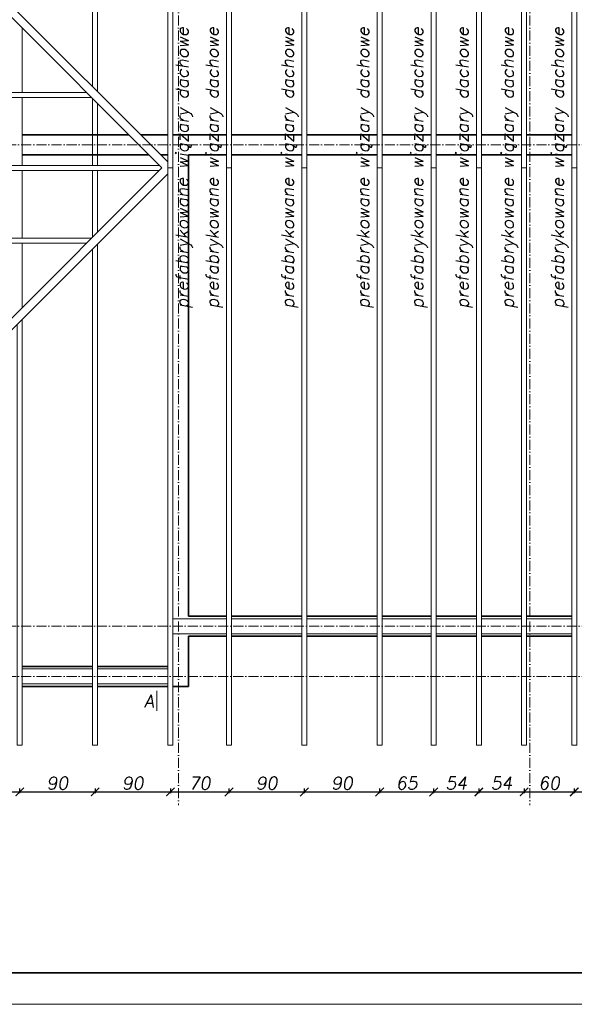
# Model space of a CAD drawing. Header units: millimetres. Extents: x 300938 to 312016, y 11971 to 20881.
# Tile 2 of 239: x 301838 to 302501, y 11971 to 13147. Entities that reach past the tile are written whole.
import ezdxf

# ---------------------------------------------------------------- set-up
doc = ezdxf.new("R2010")
doc.units = ezdxf.units.MM
doc.linetypes.add('ACAD_ISO10W100', pattern=[18, 12, -3, 0, -3])
for name, color, linetype, lineweight in [('konstrukcja', 3, 'Continuous', 35), ('konstrukcja wymiary', 1, 'Continuous', 13), ('linie widok', 2, 'Continuous', 18), ('opisy', 2, 'Continuous', 18), ('osie', 5, 'ACAD_ISO10W100', 13)]:
    doc.layers.add(name, color=color, linetype=linetype, lineweight=lineweight)
doc.styles.add('KONSTRUKCJA', font='romand.shx', dxfattribs={"oblique": 10})
doc.styles.get("Standard").update_dxf_attribs({"font": 'romand.shx', "oblique": 10})
doc.dimstyles.new('175', dxfattribs={"dimtxt": 15, "dimasz": 10, "dimexe": 1.25, "dimexo": 0.625, "dimgap": 3, "dimtad": 1, "dimdec": 0, "dimrnd": 0.5, "dimtxsty": 'KONSTRUKCJA', "dimblk": 'ARCHTICK', "dimcen": 2.5, "dimadec": 0, "dimazin": 0, "dimtfac": 1, "dimtdec": 0, "dimtix": 1, "dimtmove": 0, "dimatfit": 3, "dimfxl": 4, "dimfxlon": 1, "dimarcsym": 0})

# ---------------------------------------------------------------- blocks, each defined once
blk = doc.blocks.new('_ArchTick')
at = {"color": 0, "linetype": 'ByBlock', "lineweight": 13, "const_width": 0.15}
blk.add_lwpolyline([(-0.5, -0.5), (0.5, 0.5)], dxfattribs=at)
blk = doc.blocks.new('*D291')
at = {"layer": 'Defpoints', "color": 0, "transparency": 16777216}
for p in [(301748.1, 12274.2), (301838.1, 12274.2), (301838.1, 12224.2)]:
    blk.add_point(p, dxfattribs=at)
at = {"layer": 'konstrukcja wymiary', "color": 0, "lineweight": -2, "transparency": 16777216}
for p, q in [((301748.1, 12228.2), (301748.1, 12222.9)), ((301748.1, 12224.2), (301838.1, 12224.2)), ((301838.1, 12228.2), (301838.1, 12222.9))]:
    blk.add_line(p, q, dxfattribs=at)
at = {"layer": 'konstrukcja wymiary', "color": 0, "lineweight": -2, "transparency": 16777216, "xscale": 10, "yscale": 10, "zscale": 10, "rotation": 180}
blk.add_blockref('_ArchTick', (301748.1, 12224.2), dxfattribs=at)
at = {"layer": 'konstrukcja wymiary', "color": 0, "lineweight": -2, "transparency": 16777216, "xscale": 10, "yscale": 10, "zscale": 10}
blk.add_blockref('_ArchTick', (301838.1, 12224.2), dxfattribs=at)
at = {"layer": 'konstrukcja wymiary', "color": 0, "transparency": 16777216, "insert": (301793.1, 12234.7), "char_height": 15, "attachment_point": 5, "style": 'KONSTRUKCJA'}
blk.add_mtext('90', dxfattribs=at)
blk = doc.blocks.new('*D292')
at = {"layer": 'Defpoints', "color": 0, "transparency": 16777216}
for p in [(301838.1, 12274.2), (301928.1, 12274.2), (301928.1, 12224.2)]:
    blk.add_point(p, dxfattribs=at)
at = {"layer": 'konstrukcja wymiary', "color": 0, "lineweight": -2, "transparency": 16777216}
for p, q in [((301838.1, 12228.2), (301838.1, 12222.9)), ((301838.1, 12224.2), (301928.1, 12224.2)), ((301928.1, 12228.2), (301928.1, 12222.9))]:
    blk.add_line(p, q, dxfattribs=at)
at = {"layer": 'konstrukcja wymiary', "color": 0, "lineweight": -2, "transparency": 16777216, "xscale": 10, "yscale": 10, "zscale": 10, "rotation": 180}
blk.add_blockref('_ArchTick', (301838.1, 12224.2), dxfattribs=at)
at = {"layer": 'konstrukcja wymiary', "color": 0, "lineweight": -2, "transparency": 16777216, "xscale": 10, "yscale": 10, "zscale": 10}
blk.add_blockref('_ArchTick', (301928.1, 12224.2), dxfattribs=at)
at = {"layer": 'konstrukcja wymiary', "color": 0, "transparency": 16777216, "insert": (301883.1, 12234.7), "char_height": 15, "attachment_point": 5, "style": 'KONSTRUKCJA'}
blk.add_mtext('90', dxfattribs=at)
blk = doc.blocks.new('*D293')
at = {"layer": 'Defpoints', "color": 0, "transparency": 16777216}
for p in [(301928.1, 12274.2), (302018.1, 12274.2), (302018.1, 12224.2)]:
    blk.add_point(p, dxfattribs=at)
at = {"layer": 'konstrukcja wymiary', "color": 0, "lineweight": -2, "transparency": 16777216}
for p, q in [((301928.1, 12228.2), (301928.1, 12222.9)), ((301928.1, 12224.2), (302018.1, 12224.2)), ((302018.1, 12228.2), (302018.1, 12222.9))]:
    blk.add_line(p, q, dxfattribs=at)
at = {"layer": 'konstrukcja wymiary', "color": 0, "lineweight": -2, "transparency": 16777216, "xscale": 10, "yscale": 10, "zscale": 10, "rotation": 180}
blk.add_blockref('_ArchTick', (301928.1, 12224.2), dxfattribs=at)
at = {"layer": 'konstrukcja wymiary', "color": 0, "lineweight": -2, "transparency": 16777216, "xscale": 10, "yscale": 10, "zscale": 10}
blk.add_blockref('_ArchTick', (302018.1, 12224.2), dxfattribs=at)
at = {"layer": 'konstrukcja wymiary', "color": 0, "transparency": 16777216, "insert": (301973.1, 12234.7), "char_height": 15, "attachment_point": 5, "style": 'KONSTRUKCJA'}
blk.add_mtext('90', dxfattribs=at)
blk = doc.blocks.new('*D294')
at = {"layer": 'Defpoints', "color": 0, "transparency": 16777216}
for p in [(302018.1, 12274.2), (302088.1, 12274.2), (302088.1, 12224.2)]:
    blk.add_point(p, dxfattribs=at)
at = {"layer": 'konstrukcja wymiary', "color": 0, "lineweight": -2, "transparency": 16777216}
for p, q in [((302018.1, 12228.2), (302018.1, 12222.9)), ((302018.1, 12224.2), (302088.1, 12224.2)), ((302088.1, 12228.2), (302088.1, 12222.9))]:
    blk.add_line(p, q, dxfattribs=at)
at = {"layer": 'konstrukcja wymiary', "color": 0, "lineweight": -2, "transparency": 16777216, "xscale": 10, "yscale": 10, "zscale": 10, "rotation": 180}
blk.add_blockref('_ArchTick', (302018.1, 12224.2), dxfattribs=at)
at = {"layer": 'konstrukcja wymiary', "color": 0, "lineweight": -2, "transparency": 16777216, "xscale": 10, "yscale": 10, "zscale": 10}
blk.add_blockref('_ArchTick', (302088.1, 12224.2), dxfattribs=at)
at = {"layer": 'konstrukcja wymiary', "color": 0, "transparency": 16777216, "insert": (302053.1, 12234.7), "char_height": 15, "attachment_point": 5, "style": 'KONSTRUKCJA'}
blk.add_mtext('70', dxfattribs=at)
blk = doc.blocks.new('*D295')
at = {"layer": 'Defpoints', "color": 0, "transparency": 16777216}
for p in [(302088.1, 12274.2), (302178.1, 12274.2), (302178.1, 12224.2)]:
    blk.add_point(p, dxfattribs=at)
at = {"layer": 'konstrukcja wymiary', "color": 0, "lineweight": -2, "transparency": 16777216}
for p, q in [((302088.1, 12228.2), (302088.1, 12222.9)), ((302088.1, 12224.2), (302178.1, 12224.2)), ((302178.1, 12228.2), (302178.1, 12222.9))]:
    blk.add_line(p, q, dxfattribs=at)
at = {"layer": 'konstrukcja wymiary', "color": 0, "lineweight": -2, "transparency": 16777216, "xscale": 10, "yscale": 10, "zscale": 10, "rotation": 180}
blk.add_blockref('_ArchTick', (302088.1, 12224.2), dxfattribs=at)
at = {"layer": 'konstrukcja wymiary', "color": 0, "lineweight": -2, "transparency": 16777216, "xscale": 10, "yscale": 10, "zscale": 10}
blk.add_blockref('_ArchTick', (302178.1, 12224.2), dxfattribs=at)
at = {"layer": 'konstrukcja wymiary', "color": 0, "transparency": 16777216, "insert": (302133.1, 12234.7), "char_height": 15, "attachment_point": 5, "style": 'KONSTRUKCJA'}
blk.add_mtext('90', dxfattribs=at)
blk = doc.blocks.new('*D296')
at = {"layer": 'Defpoints', "color": 0, "transparency": 16777216}
for p in [(302178.1, 12274.2), (302268.1, 12274.2), (302268.1, 12224.2)]:
    blk.add_point(p, dxfattribs=at)
at = {"layer": 'konstrukcja wymiary', "color": 0, "lineweight": -2, "transparency": 16777216}
for p, q in [((302178.1, 12228.2), (302178.1, 12222.9)), ((302178.1, 12224.2), (302268.1, 12224.2)), ((302268.1, 12228.2), (302268.1, 12222.9))]:
    blk.add_line(p, q, dxfattribs=at)
at = {"layer": 'konstrukcja wymiary', "color": 0, "lineweight": -2, "transparency": 16777216, "xscale": 10, "yscale": 10, "zscale": 10, "rotation": 180}
blk.add_blockref('_ArchTick', (302178.1, 12224.2), dxfattribs=at)
at = {"layer": 'konstrukcja wymiary', "color": 0, "lineweight": -2, "transparency": 16777216, "xscale": 10, "yscale": 10, "zscale": 10}
blk.add_blockref('_ArchTick', (302268.1, 12224.2), dxfattribs=at)
at = {"layer": 'konstrukcja wymiary', "color": 0, "transparency": 16777216, "insert": (302223.1, 12234.7), "char_height": 15, "attachment_point": 5, "style": 'KONSTRUKCJA'}
blk.add_mtext('90', dxfattribs=at)
blk = doc.blocks.new('*D297')
at = {"layer": 'Defpoints', "color": 0, "transparency": 16777216}
for p in [(302268.1, 12274.2), (302332.6, 12274.2), (302332.6, 12224.2)]:
    blk.add_point(p, dxfattribs=at)
at = {"layer": 'konstrukcja wymiary', "color": 0, "lineweight": -2, "transparency": 16777216}
for p, q in [((302268.1, 12228.2), (302268.1, 12222.9)), ((302268.1, 12224.2), (302332.6, 12224.2)), ((302332.6, 12228.2), (302332.6, 12222.9))]:
    blk.add_line(p, q, dxfattribs=at)
at = {"layer": 'konstrukcja wymiary', "color": 0, "lineweight": -2, "transparency": 16777216, "xscale": 10, "yscale": 10, "zscale": 10, "rotation": 180}
blk.add_blockref('_ArchTick', (302268.1, 12224.2), dxfattribs=at)
at = {"layer": 'konstrukcja wymiary', "color": 0, "lineweight": -2, "transparency": 16777216, "xscale": 10, "yscale": 10, "zscale": 10}
blk.add_blockref('_ArchTick', (302332.6, 12224.2), dxfattribs=at)
at = {"layer": 'konstrukcja wymiary', "color": 0, "transparency": 16777216, "insert": (302300.4, 12234.7), "char_height": 15, "attachment_point": 5, "style": 'KONSTRUKCJA'}
blk.add_mtext('65', dxfattribs=at)
blk = doc.blocks.new('*D298')
at = {"layer": 'Defpoints', "color": 0, "transparency": 16777216}
for p in [(302332.6, 12274.2), (302386.6, 12274.2), (302386.6, 12224.2)]:
    blk.add_point(p, dxfattribs=at)
at = {"layer": 'konstrukcja wymiary', "color": 0, "lineweight": -2, "transparency": 16777216}
for p, q in [((302332.6, 12228.2), (302332.6, 12222.9)), ((302332.6, 12224.2), (302386.6, 12224.2)), ((302386.6, 12228.2), (302386.6, 12222.9))]:
    blk.add_line(p, q, dxfattribs=at)
at = {"layer": 'konstrukcja wymiary', "color": 0, "lineweight": -2, "transparency": 16777216, "xscale": 10, "yscale": 10, "zscale": 10, "rotation": 180}
blk.add_blockref('_ArchTick', (302332.6, 12224.2), dxfattribs=at)
at = {"layer": 'konstrukcja wymiary', "color": 0, "lineweight": -2, "transparency": 16777216, "xscale": 10, "yscale": 10, "zscale": 10}
blk.add_blockref('_ArchTick', (302386.6, 12224.2), dxfattribs=at)
at = {"layer": 'konstrukcja wymiary', "color": 0, "transparency": 16777216, "insert": (302359.6, 12234.7), "char_height": 15, "attachment_point": 5, "style": 'KONSTRUKCJA'}
blk.add_mtext('54', dxfattribs=at)
blk = doc.blocks.new('*D299')
at = {"layer": 'Defpoints', "color": 0, "transparency": 16777216}
for p in [(302386.6, 12274.2), (302440.6, 12274.2), (302440.6, 12224.2)]:
    blk.add_point(p, dxfattribs=at)
at = {"layer": 'konstrukcja wymiary', "color": 0, "lineweight": -2, "transparency": 16777216}
for p, q in [((302386.6, 12228.2), (302386.6, 12222.9)), ((302386.6, 12224.2), (302440.6, 12224.2)), ((302440.6, 12228.2), (302440.6, 12222.9))]:
    blk.add_line(p, q, dxfattribs=at)
at = {"layer": 'konstrukcja wymiary', "color": 0, "lineweight": -2, "transparency": 16777216, "xscale": 10, "yscale": 10, "zscale": 10, "rotation": 180}
blk.add_blockref('_ArchTick', (302386.6, 12224.2), dxfattribs=at)
at = {"layer": 'konstrukcja wymiary', "color": 0, "lineweight": -2, "transparency": 16777216, "xscale": 10, "yscale": 10, "zscale": 10}
blk.add_blockref('_ArchTick', (302440.6, 12224.2), dxfattribs=at)
at = {"layer": 'konstrukcja wymiary', "color": 0, "transparency": 16777216, "insert": (302413.6, 12234.7), "char_height": 15, "attachment_point": 5, "style": 'KONSTRUKCJA'}
blk.add_mtext('54', dxfattribs=at)
blk = doc.blocks.new('*D300')
at = {"layer": 'Defpoints', "color": 0, "transparency": 16777216}
for p in [(302440.6, 12274.2), (302500.6, 12274.2), (302500.6, 12224.2)]:
    blk.add_point(p, dxfattribs=at)
at = {"layer": 'konstrukcja wymiary', "color": 0, "lineweight": -2, "transparency": 16777216}
for p, q in [((302440.6, 12228.2), (302440.6, 12222.9)), ((302440.6, 12224.2), (302500.6, 12224.2)), ((302500.6, 12228.2), (302500.6, 12222.9))]:
    blk.add_line(p, q, dxfattribs=at)
at = {"layer": 'konstrukcja wymiary', "color": 0, "lineweight": -2, "transparency": 16777216, "xscale": 10, "yscale": 10, "zscale": 10, "rotation": 180}
blk.add_blockref('_ArchTick', (302440.6, 12224.2), dxfattribs=at)
at = {"layer": 'konstrukcja wymiary', "color": 0, "lineweight": -2, "transparency": 16777216, "xscale": 10, "yscale": 10, "zscale": 10}
blk.add_blockref('_ArchTick', (302500.6, 12224.2), dxfattribs=at)
at = {"layer": 'konstrukcja wymiary', "color": 0, "transparency": 16777216, "insert": (302470.6, 12234.7), "char_height": 15, "attachment_point": 5, "style": 'KONSTRUKCJA'}
blk.add_mtext('60', dxfattribs=at)
blk = doc.blocks.new('*D301')
at = {"layer": 'Defpoints', "color": 0, "transparency": 16777216}
for p in [(302500.6, 12274.2), (302557.1, 12274.2), (302557.1, 12224.2)]:
    blk.add_point(p, dxfattribs=at)
at = {"layer": 'konstrukcja wymiary', "color": 0, "lineweight": -2, "transparency": 16777216}
for p, q in [((302500.6, 12228.2), (302500.6, 12222.9)), ((302500.6, 12224.2), (302557.1, 12224.2)), ((302557.1, 12228.2), (302557.1, 12222.9))]:
    blk.add_line(p, q, dxfattribs=at)
at = {"layer": 'konstrukcja wymiary', "color": 0, "lineweight": -2, "transparency": 16777216, "xscale": 10, "yscale": 10, "zscale": 10, "rotation": 180}
blk.add_blockref('_ArchTick', (302500.6, 12224.2), dxfattribs=at)
at = {"layer": 'konstrukcja wymiary', "color": 0, "lineweight": -2, "transparency": 16777216, "xscale": 10, "yscale": 10, "zscale": 10}
blk.add_blockref('_ArchTick', (302557.1, 12224.2), dxfattribs=at)
at = {"layer": 'konstrukcja wymiary', "color": 0, "transparency": 16777216, "insert": (302528.9, 12234.7), "char_height": 15, "attachment_point": 5, "style": 'KONSTRUKCJA'}
blk.add_mtext('57', dxfattribs=at)
blk = doc.blocks.new('A$C1e89efc8')
at = {"layer": 'konstrukcja wymiary'}
blk.add_line((594.5, -1512.6), (594.5, -1536.5), dxfattribs=at)
at = {"layer": 'opisy', "insert": (584.8, -1525), "char_height": 15, "width": 6.925, "attachment_point": 5}
blk.add_mtext('A', dxfattribs=at)

msp = doc.modelspace()

# ---------------------------------------------------------------- linework, layer by layer
at = {"layer": 'konstrukcja'}
for p, q in [((301968.566, 13009.169), (301841.138, 13009.169)), ((302015.138, 13009.169), (301982.709, 13009.169)), ((302085.138, 13009.169), (302021.138, 13009.169)), ((302175.138, 13009.169), (302091.138, 13009.169)), ((302265.138, 13009.169), (302181.138, 13009.169)), ((302329.638, 13009.169), (302271.138, 13009.169)), ((302383.638, 13009.169), (302335.638, 13009.169)), ((302437.638, 13009.169), (302389.638, 13009.169)), ((302497.638, 13009.169), (302443.638, 13009.169)), ((301841.138, 12985.169), (301992.566, 12985.169)), ((302006.709, 12985.169), (302015.138, 12985.169)), ((302039.638, 12985.169), (302085.138, 12985.169)), ((302039.638, 12985.169), (302039.638, 12434.169)), ((302091.138, 12985.169), (302175.138, 12985.169)), ((302181.138, 12985.169), (302265.138, 12985.169)), ((302271.138, 12985.169), (302329.638, 12985.169)), ((302335.638, 12985.169), (302383.638, 12985.169)), ((302389.638, 12985.169), (302437.638, 12985.169)), ((302443.638, 12985.169), (302497.638, 12985.169)), ((302039.638, 12434.169), (302085.138, 12434.169)), ((302091.138, 12434.169), (302175.138, 12434.169)), ((302181.138, 12434.169), (302265.138, 12434.169)), ((302271.138, 12434.169), (302329.638, 12434.169)), ((302335.638, 12434.169), (302383.638, 12434.169)), ((302389.638, 12434.169), (302437.638, 12434.169)), ((302443.638, 12434.169), (302497.638, 12434.169)), ((302085.138, 12410.169), (302039.638, 12410.169)), ((302039.638, 12410.169), (302039.638, 12350.169)), ((302175.138, 12410.169), (302091.138, 12410.169)), ((302265.138, 12410.169), (302181.138, 12410.169)), ((302329.638, 12410.169), (302271.138, 12410.169)), ((302383.638, 12410.169), (302335.638, 12410.169)), ((302437.638, 12410.169), (302389.638, 12410.169)), ((302497.638, 12410.169), (302443.638, 12410.169)), ((301841.138, 12374.169), (301925.138, 12374.169)), ((301931.138, 12374.169), (302015.138, 12374.169)), ((301925.138, 12350.169), (301841.138, 12350.169)), ((302015.138, 12350.169), (301931.138, 12350.169)), ((302039.638, 12350.169), (302021.138, 12350.169))]:
    msp.add_line(p, q, dxfattribs=at)
msp.add_lwpolyline([(300975.184, 14160.527), (305625.184, 14160.527), (305625.184, 12008.027), (300975.184, 12008.027)], close=True, dxfattribs=at)
at = {"layer": 'konstrukcja wymiary'}
msp.add_lwpolyline([(300937.684, 14198.027), (305662.684, 14198.027), (305662.684, 11970.527), (300937.684, 11970.527)], close=True, dxfattribs=at)
at = {"layer": 'linie widok'}
for p, q in [((302015.138, 12976.74), (301332.709, 13659.169)), ((302008.066, 12969.669), (301325.638, 13652.098)), ((301325.638, 12287.24), (302008.066, 12969.669)), ((301332.709, 12280.169), (302015.138, 12962.598)), ((302085.138, 12431.169), (302021.138, 12431.169)), ((302175.138, 12431.169), (302091.138, 12431.169)), ((302265.138, 12431.169), (302181.138, 12431.169)), ((302329.638, 12431.169), (302271.138, 12431.169)), ((302383.638, 12431.169), (302335.638, 12431.169)), ((302437.638, 12431.169), (302389.638, 12431.169)), ((302497.638, 12431.169), (302443.638, 12431.169)), ((302085.138, 12413.169), (302021.138, 12413.169)), ((302175.138, 12413.169), (302091.138, 12413.169)), ((302265.138, 12413.169), (302181.138, 12413.169)), ((302329.638, 12413.169), (302271.138, 12413.169)), ((302383.638, 12413.169), (302335.638, 12413.169)), ((302437.638, 12413.169), (302389.638, 12413.169)), ((302497.638, 12413.169), (302443.638, 12413.169)), ((301925.138, 12371.169), (301841.138, 12371.169)), ((302015.138, 12371.169), (301931.138, 12371.169)), ((301925.138, 12353.169), (301841.138, 12353.169)), ((302015.138, 12353.169), (301931.138, 12353.169))]:
    msp.add_line(p, q, dxfattribs=at)
for points in [[(301925.138, 13066.74), (301925.138, 13659.169), (301931.138, 13659.169), (301931.138, 13060.74)], [(302389.638, 13270.269), (302389.638, 12969.669), (302383.638, 12969.669), (302383.638, 13270.269)], [(301841.138, 13059.669), (301841.138, 13136.598)], [(301918.066, 13059.669), (301325.638, 13059.669), (301325.638, 13053.669), (301924.066, 13053.669)], [(301841.138, 12972.669), (301841.138, 13053.669)], [(301925.138, 13052.598), (301925.138, 12972.669)], [(301931.138, 12972.669), (301931.138, 13046.598)], [(301325.638, 12972.669), (301325.638, 12966.669), (302005.066, 12966.669)], [(301325.638, 12966.669), (301325.638, 12972.669), (302005.066, 12972.669)], [(301841.138, 12885.669), (301841.138, 12966.669)], [(301925.138, 12966.669), (301925.138, 12886.74)], [(301931.138, 12892.74), (301931.138, 12966.669)], [(301918.066, 12879.669), (301325.638, 12879.669), (301325.638, 12885.669), (301924.066, 12885.669)], [(301841.138, 12802.74), (301841.138, 12879.669)], [(301925.138, 12872.598), (301925.138, 12280.169), (301931.138, 12280.169), (301931.138, 12878.598)], [(301835.138, 12782.598), (301835.138, 12280.169), (301841.138, 12280.169), (301841.138, 12788.598)]]:
    msp.add_lwpolyline(points, dxfattribs=at)
for points in [[(302015.138, 13659.169), (302021.138, 13659.169), (302021.138, 12969.669), (302015.138, 12969.669)], [(302085.138, 13659.169), (302091.138, 13659.169), (302091.138, 12969.669), (302085.138, 12969.669)], [(302175.138, 13659.169), (302181.138, 13659.169), (302181.138, 12969.669), (302175.138, 12969.669)], [(302265.138, 13659.169), (302271.138, 13659.169), (302271.138, 12969.669), (302265.138, 12969.669)], [(302329.638, 13659.169), (302335.638, 13659.169), (302335.638, 12969.669), (302329.638, 12969.669)], [(302443.638, 13659.169), (302437.638, 13659.169), (302437.638, 12969.669), (302443.638, 12969.669)], [(302503.638, 13659.169), (302497.638, 13659.169), (302497.638, 12969.669), (302503.638, 12969.669)], [(302015.138, 12280.169), (302021.138, 12280.169), (302021.138, 12969.669), (302015.138, 12969.669)], [(302085.138, 12280.169), (302091.138, 12280.169), (302091.138, 12969.669), (302085.138, 12969.669)], [(302175.138, 12280.169), (302181.138, 12280.169), (302181.138, 12969.669), (302175.138, 12969.669)], [(302265.138, 12280.169), (302271.138, 12280.169), (302271.138, 12969.669), (302265.138, 12969.669)], [(302329.638, 12280.169), (302335.638, 12280.169), (302335.638, 12969.669), (302329.638, 12969.669)], [(302383.638, 12280.169), (302389.638, 12280.169), (302389.638, 12969.669), (302383.638, 12969.669)], [(302443.638, 12280.169), (302437.638, 12280.169), (302437.638, 12969.669), (302443.638, 12969.669)], [(302503.638, 12280.169), (302497.638, 12280.169), (302497.638, 12969.669), (302503.638, 12969.669)]]:
    msp.add_lwpolyline(points, close=True, dxfattribs=at)
at = {"layer": 'osie'}
for p, q in [((302027.638, 13857.615), (302027.638, 12208.434)), ((302447.638, 13857.615), (302447.638, 12208.434)), ((301115.921, 12997.169), (303344.716, 12997.169)), ((301115.921, 12422.169), (303344.716, 12422.169)), ((301115.921, 12362.169), (303344.716, 12362.169))]:
    msp.add_line(p, q, dxfattribs=at)

# ---------------------------------------------------------------- block references
at = {"layer": 'konstrukcja'}
msp.add_blockref('A$C1e89efc8', (301407.638, 13857.615), dxfattribs=at)

# ---------------------------------------------------------------- texts
at = {"layer": 'opisy', "char_height": 15, "attachment_point": 5, "rotation": 90}
for insert in [(302034.637, 12969.669), (302070.682, 12969.669), (302160.682, 12969.669), (302250.682, 12969.669), (302315.182, 12969.669), (302369.182, 12969.669), (302423.182, 12969.669), (302483.182, 12969.669)]:
    msp.add_mtext('prefabrykowane wiązary dachowe', dxfattribs=dict(at, insert=insert))

# ---------------------------------------------------------------- dimensions: what is measured, and where the dimension line sits
at = {"layer": 'konstrukcja wymiary'}
for base, p1, p2, picture, middle in [((301838.138, 12224.169), (301748.138, 12274.169), (301838.138, 12274.169), '*D291', (301793.138, 12234.669)), ((301928.138, 12224.169), (301838.138, 12274.169), (301928.138, 12274.169), '*D292', (301883.138, 12234.669)), ((302018.138, 12224.169), (301928.138, 12274.169), (302018.138, 12274.169), '*D293', (301973.138, 12234.669)), ((302088.138, 12224.169), (302018.138, 12274.169), (302088.138, 12274.169), '*D294', (302053.138, 12234.669)), ((302178.138, 12224.169), (302088.138, 12274.169), (302178.138, 12274.169), '*D295', (302133.138, 12234.669)), ((302268.138, 12224.169), (302178.138, 12274.169), (302268.138, 12274.169), '*D296', (302223.138, 12234.669)), ((302332.6376, 12224.1688), (302268.1375, 12274.1688), (302332.6376, 12274.1688), '*D297', (302300.3875, 12234.6688)), ((302386.638, 12224.169), (302332.638, 12274.169), (302386.638, 12274.169), '*D298', (302359.638, 12234.669)), ((302440.638, 12224.169), (302386.638, 12274.169), (302440.638, 12274.169), '*D299', (302413.638, 12234.669)), ((302500.638, 12224.169), (302440.638, 12274.169), (302500.638, 12274.169), '*D300', (302470.638, 12234.669)), ((302557.13756, 12224.16879), (302500.63755, 12274.16879), (302557.13756, 12274.16879), '*D301', (302528.88755, 12234.66879))]:
    dim = msp.add_linear_dim(base=base, p1=p1, p2=p2, dimstyle='175', override={"dimtmove": 1}, dxfattribs=at)
    dim.commit()
    dim.dimension.update_dxf_attribs({"geometry": picture, "text_midpoint": middle})

doc.saveas('drawing.dxf')
